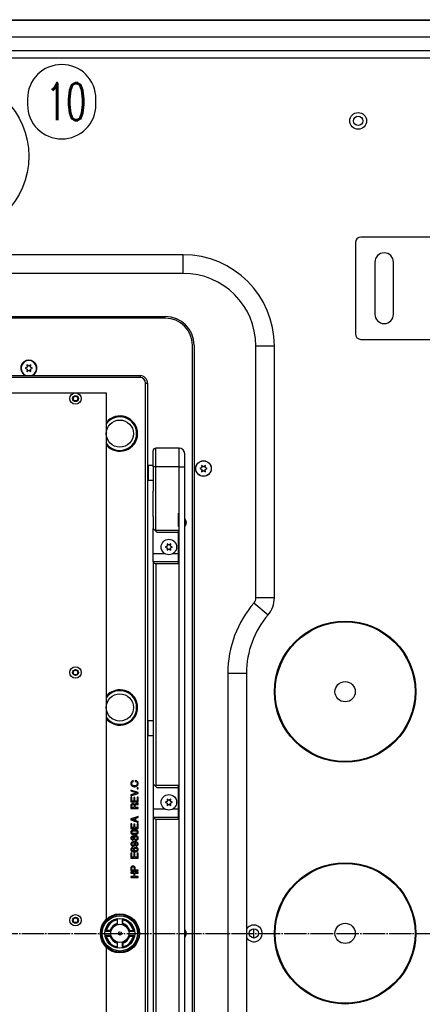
# Model space of a CAD drawing. Extents: x -1809 to 6113, y -4129 to 1471.
# Tile 195 of 197: x 5368 to 5584, y -138 to 391. Entities that reach past the tile are written whole.
import ezdxf

# ---------------------------------------------------------------- set-up
doc = ezdxf.new("R2010")
doc.units = 0
doc.linetypes.add('DOT_CENTER', pattern=[14, 12, -1, 0, -1])
doc.layers.get('0').update_dxf_attribs({"linetype": 'CONTINUOUS'})
doc.layers.add('1', color=7, linetype='CONTINUOUS')
doc.styles.add('CONVERTER_1', font='txt.shx', dxfattribs={"width": 0.63})

# ---------------------------------------------------------------- blocks, each defined once
blk = doc.blocks.new('GABEL_TOP__1062', base_point=(4288.02, 420.67))
at = {"layer": '1', "color": 3, "linetype": 'DOT_CENTER'}
blk.add_line((4537.33, -100), (5720.67, -100), dxfattribs=at)
blk = doc.blocks.new('MANI_TOPVIEW__1063', base_point=(2848.58, 751.84))
at = {"layer": '1'}
blk.add_blockref('GABEL_TOP__1062', (4288.02, 420.67), dxfattribs=at)
blk = doc.blocks.new('TH_B__1064', base_point=(3307.8, 283.11))
at = {"color": 7, "linetype": 'CONTINUOUS'}
for p, q in [((4793.35, 391.15), (5606.65, 391.15)), ((4808.05, 391.45), (5591.95, 391.45)), ((4793.35, 382.15), (5606.65, 382.15)), ((5606.66, 374.74), (4793.34, 374.74)), ((4793.39, 370.88), (5606.61, 370.88)), ((5548.5, 271.5), (5548.5, 222.5)), ((5620.5, 274.5), (5551.5, 274.5)), ((5456, 265), (4944, 265)), ((5456, 255), (5456, 265)), ((5559, 261), (5559, 233)), ((5569, 233), (5569, 261)), ((5456, 255), (4944, 255)), ((5263.01, 231.8), (5446.4, 231.8)), ((5446.4, 230.9), (5263.79, 230.9)), ((5551.5, 219.5), (5620.5, 219.5)), ((5460.9, -416.4), (5460.9, 216.4)), ((5461.8, 216.4), (5461.8, -416.4)), ((5495, 80.44), (5495, 216)), ((5495, 216), (5505, 216)), ((5505, 80.44), (5505, 216)), ((5372.18, 204.5), (5371.05, 204)), ((5371.05, 204), (5372.18, 203.5)), ((5372.05, 205.73), (5372.18, 204.5)), ((5373.05, 205), (5372.05, 205.73)), ((5372.18, 203.5), (5372.05, 202.27)), ((5372.05, 202.27), (5373.05, 203)), ((5374.05, 205.73), (5373.05, 205)), ((5373.05, 203), (5374.05, 202.27)), ((5373.92, 204.5), (5374.05, 205.73)), ((5375.05, 204), (5373.92, 204.5)), ((5373.92, 203.5), (5375.05, 204)), ((5374.05, 202.27), (5373.92, 203.5)), ((5270, 200), (5432.8, 200)), ((5432.8, 199), (5278.7, 199)), ((5432.8, 200), (5432.8, 199)), ((5435.8, -396), (5435.8, 196)), ((5435.8, 196), (5436.8, 196)), ((5436.8, 196), (5436.8, -396)), ((4985.37, 190.83), (5414.63, 190.83)), ((5414.63, 190.83), (5414.63, -92.92)), ((5439.8, 151), (5439.8, 159.5)), ((5441.3, 116.81), (5441.3, 161)), ((5453.8, 161), (5441.3, 161)), ((5453.8, -439), (5453.8, 161)), ((5456.8, -436), (5456.8, 158)), ((5436.8, 150.31), (5437, 150.31)), ((5437, 151.61), (5437.2, 151.81)), ((5437, 144.01), (5437, 151.61)), ((5437.2, 151.81), (5437.2, 143.81)), ((5437.2, 151.81), (5439.8, 151.81)), ((5439.8, 151), (5439.8, 140.26)), ((5453.8, 151), (5441.3, 151)), ((5466.03, 150.5), (5464.9, 150)), ((5464.9, 150), (5466.03, 149.5)), ((5466.9, 151), (5465.9, 151.73)), ((5465.9, 151.73), (5466.03, 150.5)), ((5466.03, 149.5), (5465.9, 148.27)), ((5465.9, 148.27), (5466.9, 149)), ((5467.9, 151.73), (5466.9, 151)), ((5466.9, 149), (5467.9, 148.27)), ((5467.77, 150.5), (5467.9, 151.73)), ((5468.9, 150), (5467.77, 150.5)), ((5467.77, 149.5), (5468.9, 150)), ((5467.9, 148.27), (5467.77, 149.5)), ((5436.8, 145.31), (5437, 145.31)), ((5437, 144.01), (5437.2, 143.81)), ((5437.2, 143.81), (5439.8, 143.81)), ((5439.8, 143.98), (5439.8, 137.81)), ((5439.8, 124.31), (5439.8, 137.81)), ((5439.8, 124.31), (5439.8, 123.98)), ((5439.8, 123.98), (5439.8, 119.81)), ((5439.8, 123.98), (5439.8, 118.01)), ((5453.3, 125.98), (5453.3, 124.31)), ((5453.3, 124.31), (5453.3, 120.98)), ((5439.8, 119.81), (5439.8, 118.01)), ((5439.8, 118.01), (5439.8, 117.81)), ((5439.8, 99.81), (5439.8, 117.81)), ((5439.8, 117.81), (5440.86, 116.75)), ((5440.86, 116.75), (5441.8, 115.81)), ((5441.3, 116.81), (5453.3, 116.81)), ((5453.3, 120.98), (5453.3, 119.81)), ((5453.3, 119.81), (5453.3, 118.81)), ((5453.3, 116.81), (5453.3, 115.81)), ((5441.8, 115.81), (5453.3, 115.81)), ((5453.3, 115.81), (5453.3, 105.98)), ((5447.43, 108.31), (5446.3, 107.81)), ((5446.3, 107.81), (5447.43, 107.31)), ((5448.3, 108.81), (5447.3, 109.54)), ((5447.3, 109.54), (5447.43, 108.31)), ((5447.43, 107.31), (5447.3, 106.08)), ((5447.3, 106.08), (5448.3, 106.81)), ((5449.3, 109.54), (5448.3, 108.81)), ((5448.3, 106.81), (5449.3, 106.08)), ((5449.17, 108.31), (5449.3, 109.54)), ((5450.3, 107.81), (5449.17, 108.31)), ((5449.17, 107.31), (5450.3, 107.81)), ((5449.3, 106.08), (5449.17, 107.31)), ((5453.3, 105.98), (5453.3, 104.31)), ((5439.8, 104.31), (5446.07, 104.31)), ((5450.53, 104.31), (5453.3, 104.31)), ((5453.3, 104.31), (5453.3, 100.98)), ((5453.3, 100.98), (5453.3, 99.81)), ((5439.8, 99.81), (5439.8, 97.98)), ((5453.3, 99.81), (5439.8, 99.81)), ((5439.8, 97.98), (5439.8, 77.98)), ((5441.3, 98.81), (5441.3, -20.51)), ((5453.3, 98.81), (5441.3, 98.81)), ((5453.3, 99.81), (5453.3, 98.81)), ((5505, 80.44), (5495, 80.44)), ((5439.8, 77.98), (5439.8, -5.51)), ((5494.03, 77.83), (5501.61, 71.3)), ((5480, 40), (5490, 40)), ((5480, 40), (5480, -240)), ((5490, 40), (5490, -240)), ((5436.8, 12.99), (5437, 12.99)), ((5437, 14.29), (5437.2, 14.49)), ((5437, 6.69), (5437, 14.29)), ((5437.2, 6.49), (5437.2, 14.49)), ((5437.2, 14.49), (5439.8, 14.49)), ((5436.8, 7.99), (5437, 7.99)), ((5437, 6.69), (5437.2, 6.49)), ((5437.2, 6.49), (5439.8, 6.49)), ((5439.8, -5.51), (5439.8, -37.51)), ((5427.88, -19.01), (5427.83, -19.28)), ((5427.83, -19.28), (5427.83, -19.55)), ((5427.83, -19.55), (5427.88, -19.82)), ((5427.98, -18.7), (5427.88, -19.01)), ((5427.88, -19.82), (5427.98, -20.14)), ((5428.13, -18.43), (5427.98, -18.7)), ((5427.98, -20.14), (5428.08, -20.32)), ((5428.08, -20.32), (5428.33, -20.59)), ((5428.33, -18.2), (5428.13, -18.43)), ((5428.73, -17.98), (5428.33, -18.2)), ((5428.33, -20.59), (5428.58, -20.77)), ((5428.38, -19.28), (5428.43, -19.01)), ((5428.38, -19.55), (5428.38, -19.28)), ((5428.43, -19.82), (5428.38, -19.55)), ((5428.43, -19.01), (5428.53, -18.74)), ((5428.53, -20.09), (5428.43, -19.82)), ((5428.53, -18.74), (5428.68, -18.56)), ((5428.63, -20.23), (5428.53, -20.09)), ((5428.58, -20.77), (5428.88, -20.95)), ((5428.78, -20.36), (5428.63, -20.23)), ((5428.68, -18.56), (5428.88, -18.43)), ((5429.13, -17.84), (5428.73, -17.98)), ((5429.03, -20.5), (5428.78, -20.36)), ((5428.88, -18.43), (5429.23, -18.29)), ((5428.88, -20.95), (5429.33, -21.08)), ((5429.33, -20.59), (5429.03, -20.5)), ((5429.23, -18.29), (5429.13, -17.84)), ((5429.68, -20.63), (5429.33, -20.59)), ((5429.33, -21.08), (5429.68, -21.13)), ((5429.98, -20.63), (5429.68, -20.63)), ((5429.68, -21.13), (5429.98, -21.13)), ((5430.33, -20.59), (5429.98, -20.63)), ((5429.98, -21.13), (5430.33, -21.08)), ((5430.73, -17.89), (5430.23, -17.75)), ((5430.23, -17.75), (5430.23, -18.25)), ((5430.23, -18.25), (5430.63, -18.34)), ((5430.63, -20.5), (5430.33, -20.59)), ((5430.33, -21.08), (5430.78, -20.95)), ((5430.63, -18.34), (5430.88, -18.47)), ((5430.88, -20.36), (5430.63, -20.5)), ((5431.03, -18.02), (5430.73, -17.89)), ((5430.78, -20.95), (5431.08, -20.77)), ((5430.88, -18.47), (5431.03, -18.61)), ((5431.03, -20.23), (5430.88, -20.36)), ((5431.33, -18.25), (5431.03, -18.02)), ((5431.03, -18.61), (5431.13, -18.74)), ((5431.13, -20.09), (5431.03, -20.23)), ((5431.08, -20.77), (5431.33, -20.59)), ((5431.13, -18.74), (5431.23, -19.01)), ((5431.23, -19.82), (5431.13, -20.09)), ((5431.23, -19.01), (5431.28, -19.28)), ((5431.28, -19.55), (5431.23, -19.82)), ((5431.28, -19.28), (5431.28, -19.55)), ((5431.58, -18.52), (5431.33, -18.25)), ((5431.33, -20.59), (5431.58, -20.32)), ((5431.68, -18.7), (5431.58, -18.52)), ((5431.58, -20.32), (5431.68, -20.14)), ((5431.78, -19.01), (5431.68, -18.7)), ((5431.68, -20.14), (5431.78, -19.82)), ((5431.83, -19.28), (5431.78, -19.01)), ((5431.78, -19.82), (5431.83, -19.55)), ((5431.83, -19.55), (5431.83, -19.28)), ((5439.8, -19.51), (5440.86, -20.57)), ((5440.86, -20.57), (5441.8, -21.51)), ((5453.3, -20.51), (5441.3, -20.51)), ((5453.3, -20.51), (5453.3, -38.51)), ((5427.8, -22.93), (5427.8, -23.42)), ((5431.8, -24.19), (5427.8, -22.93)), ((5427.8, -23.42), (5431.05, -24.46)), ((5431.05, -24.46), (5427.8, -25.49)), ((5427.8, -25.99), (5431.8, -24.73)), ((5427.8, -25.49), (5427.8, -25.99)), ((5431.2, -21.67), (5431.2, -22.21)), ((5431.8, -21.67), (5431.2, -21.67)), ((5431.2, -22.21), (5431.8, -22.21)), ((5431.8, -22.21), (5431.8, -21.67)), ((5431.8, -24.73), (5431.8, -24.19)), ((5441.8, -21.51), (5453.3, -21.51)), ((5428.3, -26.75), (5427.8, -26.75)), ((5427.8, -26.75), (5427.8, -29.32)), ((5427.8, -29.32), (5431.8, -29.32)), ((5427.85, -30.89), (5427.8, -31.25)), ((5427.8, -31.25), (5427.8, -32.83)), ((5428, -30.62), (5427.85, -30.89)), ((5428.2, -30.44), (5428, -30.62)), ((5428.5, -30.26), (5428.2, -30.44)), ((5428.3, -28.82), (5428.3, -26.75)), ((5429.5, -28.82), (5428.3, -28.82)), ((5428.3, -31.39), (5428.35, -31.12)), ((5428.3, -32.33), (5428.3, -31.39)), ((5428.35, -31.12), (5428.45, -30.89)), ((5428.45, -30.89), (5428.6, -30.76)), ((5428.85, -30.22), (5428.5, -30.26)), ((5428.6, -30.76), (5428.85, -30.67)), ((5429.15, -30.22), (5428.85, -30.22)), ((5428.85, -30.67), (5429.15, -30.67)), ((5429.5, -30.26), (5429.15, -30.22)), ((5429.15, -30.67), (5429.4, -30.76)), ((5429.4, -30.76), (5429.55, -30.89)), ((5429.5, -26.93), (5429.5, -28.82)), ((5430, -26.93), (5429.5, -26.93)), ((5429.8, -30.44), (5429.5, -30.26)), ((5429.55, -30.89), (5429.65, -31.12)), ((5429.65, -31.12), (5429.7, -31.39)), ((5429.7, -31.39), (5429.7, -32.33)), ((5429.95, -30.67), (5429.8, -30.44)), ((5430.1, -30.44), (5429.95, -30.67)), ((5430, -28.82), (5430, -26.93)), ((5431.3, -28.82), (5430, -28.82)), ((5430.4, -30.26), (5430.1, -30.44)), ((5430.2, -31.48), (5430.25, -31.21)), ((5430.2, -32.33), (5430.2, -31.48)), ((5430.25, -31.21), (5430.35, -30.98)), ((5430.35, -30.98), (5430.5, -30.85)), ((5430.75, -30.22), (5430.4, -30.26)), ((5430.5, -30.85), (5430.75, -30.76)), ((5431.05, -30.22), (5430.75, -30.22)), ((5430.75, -30.76), (5431.05, -30.76)), ((5431.4, -30.17), (5431.05, -30.22)), ((5431.05, -30.76), (5431.45, -30.71)), ((5431.3, -26.71), (5431.3, -28.82)), ((5431.8, -26.71), (5431.3, -26.71)), ((5431.8, -30.04), (5431.4, -30.17)), ((5431.45, -30.71), (5431.8, -30.62)), ((5431.8, -29.32), (5431.8, -26.71)), ((5431.8, -30.62), (5431.8, -30.04)), ((5447.43, -29.01), (5446.3, -29.51)), ((5446.3, -29.51), (5447.43, -30.01)), ((5448.3, -28.51), (5447.3, -27.78)), ((5447.3, -27.78), (5447.43, -29.01)), ((5447.43, -30.01), (5447.3, -31.24)), ((5447.3, -31.24), (5448.3, -30.51)), ((5449.3, -27.78), (5448.3, -28.51)), ((5448.3, -30.51), (5449.3, -31.24)), ((5449.17, -29.01), (5449.3, -27.78)), ((5450.3, -29.51), (5449.17, -29.01)), ((5449.17, -30.01), (5450.3, -29.51)), ((5449.3, -31.24), (5449.17, -30.01)), ((5427.8, -32.83), (5431.8, -32.83)), ((5429.7, -32.33), (5428.3, -32.33)), ((5431.8, -32.33), (5430.2, -32.33)), ((5431.8, -32.83), (5431.8, -32.33)), ((5439.8, -33.01), (5446.07, -33.01)), ((5450.53, -33.01), (5453.3, -33.01)), ((5431.8, -37.15), (5427.8, -38.45)), ((5427.8, -38.45), (5427.8, -38.99)), ((5427.8, -38.99), (5431.8, -40.3)), ((5428.3, -41.06), (5427.8, -41.06)), ((5427.8, -41.06), (5427.8, -43.63)), ((5428.3, -43.13), (5428.3, -41.06)), ((5428.5, -38.72), (5430.1, -38.14)), ((5430.1, -39.26), (5428.5, -38.72)), ((5430, -41.24), (5429.5, -41.24)), ((5429.5, -41.24), (5429.5, -43.13)), ((5430, -43.13), (5430, -41.24)), ((5430.1, -38.14), (5430.1, -39.26)), ((5430.6, -38.05), (5431.8, -37.64)), ((5430.6, -39.4), (5430.6, -38.05)), ((5431.8, -39.8), (5430.6, -39.4)), ((5431.8, -41.02), (5431.3, -41.02)), ((5431.3, -41.02), (5431.3, -43.13)), ((5431.8, -37.64), (5431.8, -37.15)), ((5431.8, -40.3), (5431.8, -39.8)), ((5431.8, -43.63), (5431.8, -41.02)), ((5439.8, -37.51), (5439.8, -97)), ((5439.8, -37.51), (5453.3, -37.51)), ((5441.3, -38.51), (5453.3, -38.51)), ((5441.3, -38.51), (5441.3, -241.49)), ((5427.8, -43.63), (5431.8, -43.63)), ((5427.85, -45.25), (5427.8, -45.43)), ((5427.8, -45.43), (5427.8, -45.74)), ((5427.8, -45.74), (5427.85, -45.92)), ((5427.95, -45.02), (5427.85, -45.25)), ((5427.85, -45.92), (5427.95, -46.15)), ((5428.05, -44.89), (5427.95, -45.02)), ((5427.95, -46.15), (5428.05, -46.28)), ((5428.2, -44.75), (5428.05, -44.89)), ((5428.05, -46.28), (5428.2, -46.42)), ((5428.4, -44.62), (5428.2, -44.75)), ((5428.2, -46.42), (5428.4, -46.55)), ((5429.5, -43.13), (5428.3, -43.13)), ((5428.3, -45.43), (5428.4, -45.25)), ((5428.3, -45.74), (5428.3, -45.43)), ((5428.4, -45.92), (5428.3, -45.74)), ((5428.6, -44.53), (5428.4, -44.62)), ((5428.4, -45.25), (5428.55, -45.07)), ((5428.55, -46.1), (5428.4, -45.92)), ((5428.4, -46.55), (5428.6, -46.64)), ((5428.55, -45.07), (5428.7, -44.98)), ((5428.7, -46.19), (5428.55, -46.1)), ((5428.85, -44.44), (5428.6, -44.53)), ((5428.6, -46.64), (5428.85, -46.73)), ((5428.7, -44.98), (5428.95, -44.89)), ((5428.95, -46.28), (5428.7, -46.19)), ((5429.15, -44.39), (5428.85, -44.44)), ((5428.85, -46.73), (5429.15, -46.78)), ((5428.95, -44.89), (5429.5, -44.84)), ((5429.5, -46.33), (5428.95, -46.28)), ((5429.6, -44.35), (5429.15, -44.39)), ((5429.15, -46.78), (5429.6, -46.82)), ((5429.5, -44.84), (5430.1, -44.84)), ((5430.1, -46.33), (5429.5, -46.33)), ((5430, -44.35), (5429.6, -44.35)), ((5429.6, -46.82), (5430, -46.82)), ((5430.1, -47.63), (5429.8, -47.81)), ((5431.3, -43.13), (5430, -43.13)), ((5430.45, -44.39), (5430, -44.35)), ((5430, -46.82), (5430.45, -46.78)), ((5430.1, -44.84), (5430.65, -44.89)), ((5430.65, -46.28), (5430.1, -46.33)), ((5430.45, -47.54), (5430.1, -47.63)), ((5430.75, -44.44), (5430.45, -44.39)), ((5430.45, -46.78), (5430.75, -46.73)), ((5430.7, -47.54), (5430.45, -47.54)), ((5430.65, -44.89), (5430.9, -44.98)), ((5430.9, -46.19), (5430.65, -46.28)), ((5431.05, -47.63), (5430.7, -47.54)), ((5431, -44.53), (5430.75, -44.44)), ((5430.75, -46.73), (5431, -46.64)), ((5430.9, -44.98), (5431.05, -45.07)), ((5431.05, -46.1), (5430.9, -46.19)), ((5431.2, -44.62), (5431, -44.53)), ((5431, -46.64), (5431.2, -46.55)), ((5431.05, -45.07), (5431.2, -45.25)), ((5431.2, -45.92), (5431.05, -46.1)), ((5431.3, -47.77), (5431.05, -47.63)), ((5431.4, -44.75), (5431.2, -44.62)), ((5431.2, -45.25), (5431.3, -45.43)), ((5431.3, -45.74), (5431.2, -45.92)), ((5431.2, -46.55), (5431.4, -46.42)), ((5431.3, -45.43), (5431.3, -45.74)), ((5431.55, -44.89), (5431.4, -44.75)), ((5431.4, -46.42), (5431.55, -46.28)), ((5431.65, -45.02), (5431.55, -44.89)), ((5431.55, -46.28), (5431.65, -46.15)), ((5431.75, -45.25), (5431.65, -45.02)), ((5431.65, -46.15), (5431.75, -45.92)), ((5431.8, -45.43), (5431.75, -45.25)), ((5431.75, -45.92), (5431.8, -45.74)), ((5431.8, -45.74), (5431.8, -45.43)), ((5427.85, -48.4), (5427.8, -48.62)), ((5427.8, -48.62), (5427.8, -48.89)), ((5427.8, -48.89), (5427.85, -49.12)), ((5427.85, -51.59), (5427.8, -51.82)), ((5427.8, -51.82), (5427.8, -52.04)), ((5427.8, -52.04), (5427.85, -52.27)), ((5428, -48.13), (5427.85, -48.4)), ((5427.85, -49.12), (5428, -49.39)), ((5427.95, -51.37), (5427.85, -51.59)), ((5427.85, -52.27), (5427.95, -52.49)), ((5428.05, -51.23), (5427.95, -51.37)), ((5427.95, -52.49), (5428.05, -52.63)), ((5428.2, -47.95), (5428, -48.13)), ((5428, -49.39), (5428.2, -49.57)), ((5428.2, -51.1), (5428.05, -51.23)), ((5428.05, -52.63), (5428.2, -52.76)), ((5428.5, -47.77), (5428.2, -47.95)), ((5428.2, -49.57), (5428.5, -49.75)), ((5428.4, -50.96), (5428.2, -51.1)), ((5428.2, -52.76), (5428.4, -52.9)), ((5428.3, -48.67), (5428.35, -48.49)), ((5428.3, -48.85), (5428.3, -48.67)), ((5428.35, -49.03), (5428.3, -48.85)), ((5428.3, -51.82), (5428.4, -51.59)), ((5428.3, -52.04), (5428.3, -51.82)), ((5428.4, -52.27), (5428.3, -52.04)), ((5428.35, -48.49), (5428.45, -48.35)), ((5428.45, -49.16), (5428.35, -49.03)), ((5428.6, -50.87), (5428.4, -50.96)), ((5428.4, -51.59), (5428.55, -51.41)), ((5428.55, -52.45), (5428.4, -52.27)), ((5428.4, -52.9), (5428.6, -52.99)), ((5428.45, -48.35), (5428.6, -48.26)), ((5428.6, -49.25), (5428.45, -49.16)), ((5428.75, -47.72), (5428.5, -47.77)), ((5428.5, -49.75), (5428.75, -49.79)), ((5428.55, -51.41), (5428.7, -51.32)), ((5428.7, -52.54), (5428.55, -52.45)), ((5428.6, -48.26), (5428.75, -48.22)), ((5428.75, -49.3), (5428.6, -49.25)), ((5428.85, -50.78), (5428.6, -50.87)), ((5428.7, -51.32), (5428.95, -51.23)), ((5428.95, -52.63), (5428.7, -52.54)), ((5428.95, -47.72), (5428.75, -47.72)), ((5428.75, -48.22), (5428.95, -48.22)), ((5428.95, -49.3), (5428.75, -49.3)), ((5428.75, -49.79), (5428.95, -49.79)), ((5429.15, -50.74), (5428.85, -50.78)), ((5429.2, -47.77), (5428.95, -47.72)), ((5428.95, -48.22), (5429.1, -48.26)), ((5429.1, -49.25), (5428.95, -49.3)), ((5428.95, -49.79), (5429.2, -49.75)), ((5428.95, -51.23), (5429.25, -51.23)), ((5429.25, -52.63), (5428.95, -52.63)), ((5429.1, -48.26), (5429.25, -48.35)), ((5429.25, -49.16), (5429.1, -49.25)), ((5429.6, -50.69), (5429.15, -50.74)), ((5429.5, -47.95), (5429.2, -47.77)), ((5429.2, -49.75), (5429.5, -49.57)), ((5429.25, -48.35), (5429.35, -48.49)), ((5429.35, -49.03), (5429.25, -49.16)), ((5429.25, -51.23), (5429.5, -51.32)), ((5429.5, -52.54), (5429.25, -52.63)), ((5429.35, -48.49), (5429.4, -48.67)), ((5429.4, -48.85), (5429.35, -49.03)), ((5429.4, -48.67), (5429.4, -48.85)), ((5429.6, -48.04), (5429.5, -47.95)), ((5429.5, -49.57), (5429.6, -49.48)), ((5429.5, -51.32), (5429.65, -51.41)), ((5429.65, -52.45), (5429.5, -52.54)), ((5429.8, -47.81), (5429.6, -48.04)), ((5429.6, -49.48), (5429.8, -49.7)), ((5430, -50.69), (5429.6, -50.69)), ((5429.6, -52.99), (5429.8, -52.9)), ((5429.65, -51.41), (5429.8, -51.59)), ((5429.8, -52.27), (5429.65, -52.45)), ((5429.8, -49.7), (5430.1, -49.88)), ((5429.8, -51.59), (5429.9, -51.82)), ((5429.9, -52.04), (5429.8, -52.27)), ((5429.8, -52.9), (5430, -52.76)), ((5429.85, -48.67), (5429.9, -48.44)), ((5429.85, -48.85), (5429.85, -48.67)), ((5429.9, -49.07), (5429.85, -48.85)), ((5429.9, -48.44), (5430.05, -48.26)), ((5430.05, -49.25), (5429.9, -49.07)), ((5429.9, -51.82), (5429.9, -52.04)), ((5429.95, -51.14), (5430.65, -51.23)), ((5430.2, -51.37), (5429.95, -51.14)), ((5430.45, -50.74), (5430, -50.69)), ((5430, -52.76), (5430.15, -52.63)), ((5430.05, -48.26), (5430.25, -48.13)), ((5430.25, -49.39), (5430.05, -49.25)), ((5430.1, -49.88), (5430.45, -49.97)), ((5430.15, -52.63), (5430.25, -52.49)), ((5430.35, -51.59), (5430.2, -51.37)), ((5430.25, -48.13), (5430.45, -48.08)), ((5430.45, -49.43), (5430.25, -49.39)), ((5430.25, -52.49), (5430.35, -52.27)), ((5430.4, -51.82), (5430.35, -51.59)), ((5430.35, -52.27), (5430.4, -52.04)), ((5430.4, -52.04), (5430.4, -51.82)), ((5430.45, -48.08), (5430.65, -48.08)), ((5430.65, -49.43), (5430.45, -49.43)), ((5430.45, -49.97), (5430.7, -49.97)), ((5430.75, -50.78), (5430.45, -50.74)), ((5430.65, -48.08), (5430.85, -48.13)), ((5430.85, -49.39), (5430.65, -49.43)), ((5430.65, -51.23), (5430.9, -51.32)), ((5430.9, -52.54), (5430.65, -52.58)), ((5430.65, -52.58), (5430.65, -53.03)), ((5430.7, -49.97), (5431.05, -49.88)), ((5431, -50.87), (5430.75, -50.78)), ((5430.85, -48.13), (5431.05, -48.26)), ((5431.05, -49.25), (5430.85, -49.39)), ((5430.9, -51.32), (5431.05, -51.41)), ((5431.05, -52.45), (5430.9, -52.54)), ((5431.2, -50.96), (5431, -50.87)), ((5431, -52.99), (5431.2, -52.9)), ((5431.05, -48.26), (5431.2, -48.44)), ((5431.2, -49.07), (5431.05, -49.25)), ((5431.05, -49.88), (5431.3, -49.75)), ((5431.05, -51.41), (5431.2, -51.59)), ((5431.2, -52.27), (5431.05, -52.45)), ((5431.2, -48.44), (5431.25, -48.67)), ((5431.25, -48.85), (5431.2, -49.07)), ((5431.4, -51.1), (5431.2, -50.96)), ((5431.2, -51.59), (5431.3, -51.77)), ((5431.3, -52.09), (5431.2, -52.27)), ((5431.2, -52.9), (5431.4, -52.76)), ((5431.25, -48.67), (5431.25, -48.85)), ((5431.55, -47.99), (5431.3, -47.77)), ((5431.3, -49.75), (5431.55, -49.52)), ((5431.3, -51.77), (5431.3, -52.09)), ((5431.55, -51.23), (5431.4, -51.1)), ((5431.4, -52.76), (5431.55, -52.63)), ((5431.7, -48.26), (5431.55, -47.99)), ((5431.55, -49.52), (5431.7, -49.25)), ((5431.65, -51.37), (5431.55, -51.23)), ((5431.55, -52.63), (5431.65, -52.49)), ((5431.75, -51.59), (5431.65, -51.37)), ((5431.65, -52.49), (5431.75, -52.27)), ((5431.8, -48.62), (5431.7, -48.26)), ((5431.7, -49.25), (5431.8, -48.89)), ((5431.8, -51.77), (5431.75, -51.59)), ((5431.75, -52.27), (5431.8, -52.09)), ((5431.8, -48.89), (5431.8, -48.62)), ((5431.8, -52.09), (5431.8, -51.77)), ((5427.85, -54.61), (5427.8, -54.79)), ((5427.8, -54.79), (5427.8, -55.1)), ((5427.8, -55.1), (5427.85, -55.28)), ((5428.3, -56.95), (5427.8, -56.95)), ((5427.8, -56.95), (5427.8, -59.51)), ((5427.95, -54.38), (5427.85, -54.61)), ((5427.85, -55.28), (5427.95, -55.51)), ((5428.05, -54.25), (5427.95, -54.38)), ((5427.95, -55.51), (5428.05, -55.64)), ((5428.2, -54.11), (5428.05, -54.25)), ((5428.05, -55.64), (5428.2, -55.78)), ((5428.4, -53.98), (5428.2, -54.11)), ((5428.2, -55.78), (5428.4, -55.91)), ((5428.3, -54.79), (5428.4, -54.61)), ((5428.3, -55.1), (5428.3, -54.79)), ((5428.4, -55.28), (5428.3, -55.1)), ((5428.3, -59.02), (5428.3, -56.95)), ((5428.6, -53.89), (5428.4, -53.98)), ((5428.4, -54.61), (5428.55, -54.43)), ((5428.55, -55.46), (5428.4, -55.28)), ((5428.4, -55.91), (5428.6, -56)), ((5428.55, -54.43), (5428.7, -54.34)), ((5428.7, -55.55), (5428.55, -55.46)), ((5428.6, -52.99), (5428.9, -53.08)), ((5428.85, -53.84), (5428.6, -53.89)), ((5428.6, -56), (5428.85, -56.09)), ((5428.7, -54.34), (5428.95, -54.29)), ((5428.95, -55.64), (5428.7, -55.55)), ((5428.95, -53.84), (5428.85, -53.84)), ((5428.85, -56.09), (5429.15, -56.14)), ((5428.9, -53.08), (5429.3, -53.08)), ((5428.95, -54.29), (5428.95, -53.84)), ((5429.65, -55.73), (5428.95, -55.64)), ((5429.15, -56.14), (5429.6, -56.18)), ((5429.25, -54.61), (5429.2, -54.83)), ((5429.2, -54.83), (5429.2, -55.06)), ((5429.2, -55.06), (5429.25, -55.28)), ((5429.35, -54.38), (5429.25, -54.61)), ((5429.25, -55.28), (5429.4, -55.51)), ((5429.3, -53.08), (5429.6, -52.99)), ((5429.45, -54.25), (5429.35, -54.38)), ((5429.4, -55.51), (5429.65, -55.73)), ((5429.6, -54.11), (5429.45, -54.25)), ((5430, -57.13), (5429.5, -57.13)), ((5429.5, -57.13), (5429.5, -59.02)), ((5429.8, -53.98), (5429.6, -54.11)), ((5429.6, -56.18), (5430, -56.18)), ((5429.7, -54.83), (5429.8, -54.61)), ((5429.7, -55.06), (5429.7, -54.83)), ((5429.8, -55.28), (5429.7, -55.06)), ((5430, -53.89), (5429.8, -53.98)), ((5429.8, -54.61), (5429.95, -54.43)), ((5429.95, -55.46), (5429.8, -55.28)), ((5429.95, -54.43), (5430.1, -54.34)), ((5430.1, -55.55), (5429.95, -55.46)), ((5430.3, -53.8), (5430, -53.89)), ((5430, -56.18), (5430.45, -56.14)), ((5430, -59.02), (5430, -57.13)), ((5430.1, -54.34), (5430.35, -54.25)), ((5430.35, -55.64), (5430.1, -55.55)), ((5430.7, -53.8), (5430.3, -53.8)), ((5430.35, -54.25), (5430.65, -54.25)), ((5430.65, -55.64), (5430.35, -55.64)), ((5430.45, -56.14), (5430.75, -56.09)), ((5430.65, -53.03), (5430.75, -53.03)), ((5430.65, -54.25), (5430.9, -54.34)), ((5430.9, -55.55), (5430.65, -55.64)), ((5431, -53.89), (5430.7, -53.8)), ((5430.75, -53.03), (5431, -52.99)), ((5430.75, -56.09), (5431, -56)), ((5430.9, -54.34), (5431.05, -54.43)), ((5431.05, -55.46), (5430.9, -55.55)), ((5431.2, -53.98), (5431, -53.89)), ((5431, -56), (5431.2, -55.91)), ((5431.05, -54.43), (5431.2, -54.61)), ((5431.2, -55.28), (5431.05, -55.46)), ((5431.4, -54.11), (5431.2, -53.98)), ((5431.2, -54.61), (5431.3, -54.83)), ((5431.3, -55.06), (5431.2, -55.28)), ((5431.2, -55.91), (5431.4, -55.78)), ((5431.3, -54.83), (5431.3, -55.06)), ((5431.8, -56.9), (5431.3, -56.9)), ((5431.3, -56.9), (5431.3, -59.02)), ((5431.55, -54.25), (5431.4, -54.11)), ((5431.4, -55.78), (5431.55, -55.64)), ((5431.65, -54.38), (5431.55, -54.25)), ((5431.55, -55.64), (5431.65, -55.51)), ((5431.75, -54.61), (5431.65, -54.38)), ((5431.65, -55.51), (5431.75, -55.28)), ((5431.8, -54.83), (5431.75, -54.61)), ((5431.75, -55.28), (5431.8, -55.06)), ((5431.8, -55.06), (5431.8, -54.83)), ((5431.8, -59.51), (5431.8, -56.9)), ((5427.8, -59.51), (5431.8, -59.51)), ((5429.5, -59.02), (5428.3, -59.02)), ((5431.3, -59.02), (5430, -59.02)), ((5427.85, -64.51), (5427.8, -64.87)), ((5427.8, -64.87), (5427.8, -66.44)), ((5427.8, -66.44), (5431.8, -66.44)), ((5431.8, -67.16), (5427.8, -67.16)), ((5427.8, -67.16), (5427.8, -67.66)), ((5427.8, -67.66), (5429.5, -67.66)), ((5428, -64.24), (5427.85, -64.51)), ((5428.2, -64.06), (5428, -64.24)), ((5428.5, -63.88), (5428.2, -64.06)), ((5428.3, -65), (5428.35, -64.73)), ((5428.3, -65.95), (5428.3, -65)), ((5429.7, -65.95), (5428.3, -65.95)), ((5428.35, -64.73), (5428.45, -64.51)), ((5428.45, -64.51), (5428.6, -64.37)), ((5428.85, -63.83), (5428.5, -63.88)), ((5428.6, -64.37), (5428.85, -64.28)), ((5429.15, -63.83), (5428.85, -63.83)), ((5428.85, -64.28), (5429.15, -64.28)), ((5429.5, -63.88), (5429.15, -63.83)), ((5429.15, -64.28), (5429.4, -64.37)), ((5429.4, -64.37), (5429.55, -64.51)), ((5429.8, -64.06), (5429.5, -63.88)), ((5429.5, -67.66), (5429.5, -69.5)), ((5429.55, -64.51), (5429.65, -64.73)), ((5429.65, -64.73), (5429.7, -65)), ((5429.7, -65), (5429.7, -65.95)), ((5430, -64.24), (5429.8, -64.06)), ((5430.15, -64.51), (5430, -64.24)), ((5430, -67.66), (5431.8, -67.66)), ((5430, -69.5), (5430, -67.66)), ((5430.2, -64.87), (5430.15, -64.51)), ((5430.2, -65.95), (5430.2, -64.87)), ((5431.8, -65.95), (5430.2, -65.95)), ((5431.8, -66.44), (5431.8, -65.95)), ((5431.8, -67.66), (5431.8, -67.16)), ((5429.5, -69.5), (5427.8, -69.5)), ((5427.8, -69.5), (5427.8, -70)), ((5427.8, -70), (5431.8, -70)), ((5431.8, -69.5), (5430, -69.5)), ((5431.8, -70), (5431.8, -69.5)), ((5439.8, -77), (5439.8, -88.28)), ((5420.47, -92.12), (5420.47, -95.23)), ((5420.77, -94.75), (5420.77, -92.07)), ((5423.17, -92.07), (5423.17, -94.75)), ((5423.47, -95.23), (5423.47, -92.12)), ((5414.04, -98.8), (5416.73, -98.8)), ((5417.2, -98.5), (5414.09, -98.5)), ((5426.74, -98.5), (5429.85, -98.5)), ((5427.22, -98.8), (5429.91, -98.8)), ((5439.8, -97), (5439.8, -123)), ((5439.8, -97), (5439.8, -143)), ((5494, -100), (5493.91, -97.5)), ((5493.91, -102.5), (5494, -100)), ((5416.73, -101.2), (5414.04, -101.2)), ((5414.74, -101.5), (5414.09, -101.5)), ((5414.74, -101.5), (5416.71, -101.5)), ((5416.71, -101.5), (5417.18, -101.5)), ((5417.2, -101.5), (5417.18, -101.5)), ((5420.47, -104.77), (5420.47, -107.88)), ((5420.77, -107.93), (5420.77, -105.25)), ((5423.17, -105.25), (5423.17, -107.93)), ((5423.47, -104.77), (5423.47, -107.88)), ((5426.74, -101.5), (5429.85, -101.5)), ((5429.91, -101.2), (5427.22, -101.2)), ((5414.63, -107.08), (5414.63, -390.83))]:
    blk.add_line(p, q, dxfattribs=at)
for centre, radius in [((5330, 318), 43), ((5550, 337), 4.5), ((5550, 337), 2.5), ((5398.12, 187.61), 3.05), ((5398.12, 187.61), 1.6), ((5398.12, 187.61), 1.25), ((5421.97, 168.81), 7.3), ((5466.9, 150), 4.2), ((5466.9, 150), 4.15), ((5448.3, 107.81), 4.15), ((5543, 30), 38), ((5543, 30), 37.57), ((5398.12, 40.29), 3.05), ((5398.12, 40.29), 1.6), ((5398.12, 40.29), 1.25), ((5543, 30), 5.45), ((5421.97, 21.49), 7.3), ((5448.3, -29.51), 4.15), ((5543, -100), 38), ((5543, -100), 37.57), ((5398.12, -92.97), 3.05), ((5421.97, -100), 10.5), ((5398.12, -92.97), 1.6), ((5398.12, -92.97), 1.25), ((5421.97, -100), 9.5), ((5421.97, -100), 8.03), ((5421.97, -100), 4.9), ((5543, -100), 5.45), ((5421.97, -100), 0.9), ((5494, -100), 2.5)]:
    blk.add_circle(centre, radius, dxfattribs=at)
for centre, radius, start, end in [((5551.5, 271.5), 3, 90, 180), ((5456, 216), 49, 0, 90), ((5564, 261), 5, 0, 180), ((5456, 216), 39, 0, 90), ((5446.4, 216.4), 15.4, 0, 90), ((5446.4, 216.4), 14.5, 0, 90), ((5564, 233), 5, 180, 0), ((5551.5, 222.5), 3, 180, -90), ((5373.05, 204), 4.35, -66.859, -113.141), ((5373.05, 204), 4.15, -74.5483, -105.4517), ((5432.8, 196), 4, 0, 90), ((5432.8, 196), 3, 0, 90), ((5421.97, 168.81), 9.5, -140.6012, 140.6012), ((5421.97, 168.81), 9, -144.6543, 144.6543), ((5441.3, 159.5), 1.5, 90, 180), ((5453.8, 158), 3, 0, 90), ((5454.6, 120.98), 3.1, -44.7913, 44.7913), ((5454.6, 120.98), 2.9, -40.6572, 40.6572), ((5441.3, 115.31), 1.5, 90, 106.8745), ((5441.3, 100.31), 1.5, -160.5288, -90), ((5491, 80.44), 4, -40.7061, 0), ((5491, 80.44), 14, -40.7061, 0), ((5538, 40), 58, 139.2939, 180), ((5538, 40), 48, 139.2939, 180), ((5421.97, 21.49), 9.5, -140.6012, 140.6012), ((5421.97, 21.49), 9, -144.6543, 144.6543), ((5441.3, -22.01), 1.5, 90, 106.8745), ((5441.3, -37.01), 1.5, -160.5288, -90), ((5421.97, -100), 10, 90, 98.6269), ((5421.97, -100), 10, 81.3731, 90), ((5421.97, -100), 10.2, 136.0309, -136.0309), ((5421.97, -100), 10, 98.6269, -102.9903), ((5421.97, -100), 7.9, 100.9454, 169.0546), ((5421.97, -100), 7.39, 101.7171, 168.2829), ((5421.97, -100), 5.47, 105.923, 164.077), ((5421.97, -100), 5.02, 107.3798, 162.6202), ((5421.97, -100), 5, 107.4576, 162.5424), ((5421.97, -100), 5, 104.5494, 107.4576), ((5419.27, -94.75), 1.5, -20.2668, 0), ((5424.67, -94.75), 1.5, 180, -159.7332), ((5421.97, -100), 5, 72.5424, 75.4506), ((5421.97, -100), 10, -77.0097, 81.3731), ((5421.97, -100), 7.9, 10.9454, 79.0546), ((5421.97, -100), 7.39, 11.7171, 78.2829), ((5421.97, -100), 5.47, 15.923, 74.077), ((5421.97, -100), 5.02, 17.3798, 72.6202), ((5421.97, -100), 5, 14.5494, 72.5424), ((5416.73, -97.3), 1.5, -90, -69.7332), ((5421.97, -100), 5, 162.5424, 165.4506), ((5427.22, -97.3), 1.5, -110.2668, -90), ((5454.6, -100), 3.1, -44.7913, 44.7913), ((5454.6, -100), 2.9, -40.6572, 40.6572), ((5494, -100), 4.5, -152.734, 152.734), ((5421.97, -100), 7.9, -169.0546, -100.9454), ((5421.97, -100), 7.39, -168.2829, -101.7171), ((5421.97, -100), 5.47, -164.077, -105.923), ((5416.73, -102.7), 1.5, 69.7332, 90), ((5421.97, -100), 5, -165.4506, -107.4576), ((5421.97, -100), 5.02, -162.6202, -107.3798), ((5421.97, -100), 5, -107.4576, -104.5494), ((5419.27, -105.25), 1.5, 0, 20.2668), ((5424.67, -105.25), 1.5, 159.7332, 180), ((5421.97, -100), 5, -75.4506, -72.5424), ((5421.97, -100), 5, -72.5424, -17.4576), ((5421.97, -100), 5.02, -72.6202, -17.3798), ((5421.97, -100), 5.47, -74.077, -15.923), ((5421.97, -100), 7.39, -78.2829, -11.7171), ((5421.97, -100), 7.9, -79.0546, -10.9454), ((5427.22, -102.7), 1.5, 90, 110.2668), ((5421.97, -100), 5, -17.4576, -14.5494), ((5421.97, -100), 10, -102.9903, -98.6269), ((5421.97, -100), 10, -98.6269, -90), ((5421.97, -100), 10, -90, -81.3731), ((5421.97, -100), 10, -81.3731, -77.0097)]:
    blk.add_arc(centre, radius, start, end, dxfattribs=at)
for points, knots in [([(5441.3, 151), (5441.2, 151), (5441.04, 151), (5440.87, 151), (5440.52, 151), (5440.32, 151), (5440.24, 151), (5439.99, 151), (5439.9, 151), (5439.86, 151), (5439.82, 151), (5439.8, 151)], [0, 0, 0, 0, 0.2582, 0.434256, 0.775244, 0.982083, 1.06183, 1.310686, 1.402637, 1.436606, 1.500022, 1.500022, 1.500022, 1.500022]), ([(5453.8, 151), (5454.17, 151), (5454.47, 151), (5454.67, 151), (5455.36, 151), (5455.77, 151), (5455.92, 151), (5456.13, 151), (5456.28, 151), (5456.38, 151), (5456.53, 151), (5456.62, 150.99), (5456.67, 150.99), (5456.76, 150.99), (5456.8, 150.99)], [0, 0, 0, 0, 0.673552, 0.868599, 1.55509, 1.965305, 2.123691, 2.331732, 2.476675, 2.57671, 2.725327, 2.816073, 2.873207, 3.00005, 3.00005, 3.00005, 3.00005])]:
    blk.add_open_spline(points, degree=3, knots=knots, dxfattribs=at)
blk = doc.blocks.new('TEXT__1065', base_point=(4780, -567.68))
at = {"layer": '1', "color": 1}
blk.add_lwpolyline([(5390.72, 327.32), (5390.72, 327.32, 0.414214), (5409.12, 345.72), (5409.12, 348.92, 0.414214), (5390.72, 367.32), (5390.72, 367.32, 0.414214), (5372.32, 348.92), (5372.32, 345.72, 0.414214)], format="xyb", close=True, dxfattribs=at)
at = {"layer": '1', "color": 1, "style": 'CONVERTER_1', "width": 0.63}
blk.add_text('10', height=20, dxfattribs=at).set_placement((5382.32, 337.32))
blk = doc.blocks.new('TOPVIEW__1066', base_point=(2287.59, -951.84))
blk.add_blockref('TH_B__1064', (3307.8, 283.11))
at = {"layer": '1'}
for name, p in [('MANI_TOPVIEW__1063', (2848.58, 751.84)), ('TEXT__1065', (4780, -567.68))]:
    blk.add_blockref(name, p, dxfattribs=at)
blk = doc.blocks.new('QW__1067', base_point=(2268.16, -6106.36))
at = {"layer": '1'}
blk.add_blockref('TOPVIEW__1066', (2287.59, -951.84), dxfattribs=at)

msp = doc.modelspace()

# ---------------------------------------------------------------- block references
msp.add_blockref('QW__1067', (2268.16, -6106.36))

doc.saveas('drawing.dxf')
